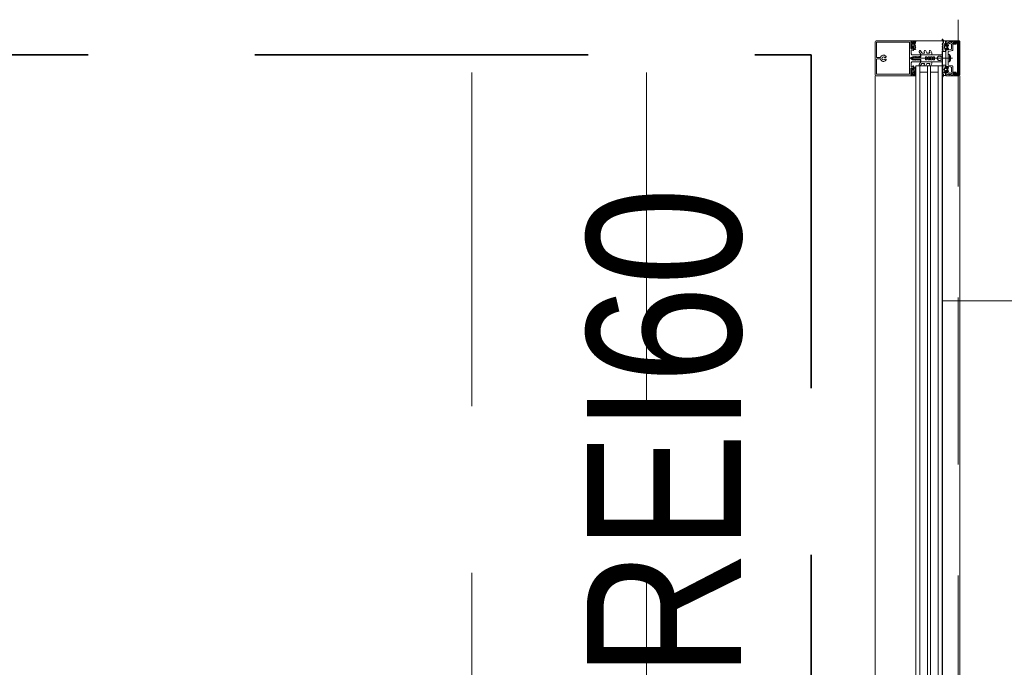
# Model space of a CAD drawing. Header units: centimetres. Extents: x -1316 to 21770, y -8842 to 3590.
# Tile 61 of 125: x -690 to -549, y 1741 to 1833. Entities that reach past the tile are written whole.
import ezdxf

# ---------------------------------------------------------------- set-up
doc = ezdxf.new("R2010")
doc.units = ezdxf.units.CM
for name, pattern in [('Dash', [60, 30, -30]), ('Hidden', [71.4375, 47.625, -23.8125]), ('Ponad', [39.688, 23.813, -15.875]), ('Ukryte', [71.438, 47.625, -23.813])]:
    doc.linetypes.add(name, pattern=pattern)
for name, color, linetype, lineweight in [('A-DETL', 90, 'Continuous', 9), ('A-DETL-GENF', 92, 'Continuous', 9), ('A-DETL-HDLN', 90, 'Ukryte', 9), ('A-FLOR-OVHD', 1, 'Ponad', 9), ('A-GLAZ-CURT', 52, 'Continuous', 9), ('A-GLAZ-CWMG', 51, 'Continuous', 9), ('A-WALL-IDEN', 211, 'Continuous', 13), ('G-ANNO-TEXT', 231, 'Continuous', 13)]:
    doc.layers.add(name, color=color, linetype=linetype, lineweight=lineweight)
doc.styles.add('Arial Narrow', font='ARIALN.TTF', dxfattribs={"height": 22})

# ---------------------------------------------------------------- blocks, each defined once
blk = doc.blocks.new('Schueco_FWS-Glazing1 - SI_38mm_TripGlz 2-2609961-5_piętro III __10_50 m_ - stan projektowany')
at = {"layer": 'A-GLAZ-CURT'}
for p, q in [((72.65, 0), (-72.65, 0)), ((-72.65, 0), (-72.65, -3.8)), ((72.65, -3.8), (72.65, 0)), ((-72.65, -3.8), (72.65, -3.8))]:
    blk.add_line(p, q, dxfattribs=at)
at = {"layer": 'A-GLAZ-CURT', "lineweight": 13}
for p, q in [((-72.65, -0.6), (72.65, -0.6)), ((-71.75, -0.6), (-71.75, -1.7)), ((71.75, -0.6), (71.75, -1.7)), ((-72.65, -1.7), (72.65, -1.7)), ((-72.65, -2.1), (72.65, -2.1)), ((-71.75, -2.1), (-71.75, -3.2)), ((71.75, -2.1), (71.75, -3.2)), ((-72.65, -3.2), (72.65, -3.2))]:
    blk.add_line(p, q, dxfattribs=at)
blk = doc.blocks.new('Rectangular Mullion - SI_CovCap-20mm_Tran-55mm-2281819-5_piętro III __10_50 m_ - stan projektowany')
at = {"layer": 'A-DETL-GENF'}
for p, q in [((-2.5, 9.45), (-2.5, 7.8)), ((-2.5, 9.39), (-2.5, 4.79)), ((2.37, 9.6), (-2.35, 9.6)), ((-2.29, 9.39), (-2.29, 4.79)), ((-0.12, 8.61), (-0.12, 8.55)), ((-0.1, 8.88), (-0.1, 9.34)), ((0.1, 9.34), (0.1, 8.88)), ((0.12, 8.55), (0.12, 8.61)), ((2.29, 9.39), (2.29, 4.79)), ((2.5, 7.8), (2.5, 9.45)), ((2.5, 9.39), (2.5, 4.79)), ((-0.12, 8.25), (-0.12, 8.13)), ((0.12, 8.13), (0.12, 8.25)), ((-2.26, 4.33), (-2.14, 4.43)), ((-2.22, 4.26), (-2.26, 4.28)), ((-2.04, 4.28), (-1.72, 4.28)), ((-2.02, 4.42), (-2.01, 4.41)), ((-1.98, 4.39), (-1.78, 4.39)), ((-1.74, 4.41), (-1.74, 4.42)), ((-1.67, 4.24), (-1.67, 4.13)), ((-1.62, 4.43), (-1.5, 4.33)), ((-1.5, 4.28), (-1.54, 4.26)), ((-0.5, 4.28), (-0.5, 3.15)), ((-0.08, 4.27), (-0.05, 4.28)), ((0, -1.48), (0, 4.68)), ((0.07, 4.27), (0.05, 4.28)), ((0.5, 3.15), (0.5, 4.28)), ((1.62, 4.43), (1.5, 4.33)), ((1.5, 4.28), (1.54, 4.26)), ((1.67, 4.24), (1.67, 4.13)), ((2.04, 4.28), (1.72, 4.28)), ((1.74, 4.41), (1.74, 4.42)), ((1.98, 4.39), (1.78, 4.39)), ((2.02, 4.42), (2.01, 4.41)), ((2.26, 4.33), (2.14, 4.43)), ((2.22, 4.26), (2.26, 4.28)), ((-2.35, 3.92), (-2.48, 3.92)), ((-2.37, 3.8), (-2.47, 3.8)), ((-2.09, 4.03), (-2.31, 3.93)), ((-1.9, 3.92), (-2.05, 3.86)), ((-1.72, 4.08), (-1.94, 4.08)), ((-1.8, 3.81), (-1.84, 3.9)), ((-1.7, 3.9), (-1.74, 3.81)), ((-1.58, 3.81), (-1.62, 3.9)), ((-1.48, 3.9), (-1.52, 3.82)), ((-1.35, 3.81), (-1.4, 3.9)), ((-0.78, 2.94), (-1.04, 3.09)), ((-0.91, 3.3), (-0.53, 3.08)), ((-0.75, 2.57), (-0.75, 2.89)), ((-0.5, 3.04), (-0.5, 1.52)), ((-0.45, 3.1), (-0.35, 3.1)), ((-0.21, 3.93), (-0.19, 3.94)), ((-0.19, 3.89), (-0.21, 3.91)), ((-0.18, 3.96), (-0.18, 4.1)), ((0.17, 3.96), (0.17, 4.1)), ((0.21, 3.93), (0.18, 3.94)), ((0.18, 3.89), (0.21, 3.91)), ((0.37, 3.1), (0.45, 3.1)), ((0.5, 3.04), (0.5, 1.52)), ((0.91, 3.3), (0.52, 3.08)), ((0.75, 2.57), (0.75, 2.89)), ((0.77, 2.94), (1.04, 3.09)), ((1.35, 3.81), (1.4, 3.9)), ((1.48, 3.9), (1.52, 3.82)), ((1.58, 3.81), (1.62, 3.9)), ((1.7, 3.9), (1.74, 3.81)), ((1.72, 4.08), (1.94, 4.08)), ((1.8, 3.81), (1.84, 3.9)), ((1.9, 3.92), (2.05, 3.86)), ((2.09, 4.03), (2.31, 3.93)), ((2.35, 3.92), (2.48, 3.92)), ((2.37, 3.8), (2.47, 3.8)), ((-0.78, 2.21), (-1.04, 2.36)), ((-0.76, 1.47), (-1.04, 1.63)), ((-0.91, 2.57), (-0.83, 2.52)), ((-0.91, 1.85), (-0.83, 1.8)), ((-0.75, 1.84), (-0.75, 2.16)), ((-0.55, 1.47), (-0.74, 1.47)), ((0.55, 1.47), (0.74, 1.47)), ((0.75, 1.84), (0.75, 2.16)), ((0.76, 1.47), (1.04, 1.63)), ((0.77, 2.21), (1.04, 2.36)), ((0.91, 2.57), (0.82, 2.52)), ((0.91, 1.85), (0.82, 1.8)), ((-0.3, 0.5), (-0.3, 0.28)), ((0.3, 0.5), (0.3, 0.28)), ((-2.6, 0), (-2.69, 0)), ((-2.34, -1.03), (-2.15, -1.46)), ((-2.18, -0.02), (-2.26, -0.17)), ((-2.06, -1.25), (-2.13, -1.09)), ((-2.07, -0.1), (-2.12, -0.02)), ((-1.88, -0.42), (-2.01, -0.42)), ((-2.01, -0.48), (-1.95, -0.48)), ((-1.96, -0.02), (-2, -0.1)), ((-1.98, -0.31), (-1.95, -0.36)), ((-1.98, -0.75), (-1.9, -0.85)), ((-1.34, -1.31), (-1.96, -1.31)), ((-1.85, -0.1), (-1.9, -0.02)), ((-1.84, -0.69), (-1.84, -0.57)), ((-1.83, -0.38), (-1.83, -0.36)), ((-1.74, -0.02), (-1.79, -0.1)), ((-1.79, -0.34), (-1.77, -0.35)), ((-1.79, -0.52), (-1.76, -0.52)), ((-1.67, -0.74), (-1.79, -0.74)), ((-1.74, -0.54), (-1.64, -0.7)), ((-1.72, -0.33), (-1.72, -0.32)), ((-1.72, -0.8), (-1.48, -0.8)), ((-1.63, -0.1), (-1.68, -0.02)), ((-1.67, -0.31), (-1.65, -0.32)), ((-1.6, -0.32), (-1.6, -0.3)), ((-1.52, -0.02), (-1.57, -0.1)), ((-1.56, -0.7), (-1.46, -0.54)), ((-1.55, -0.31), (-1.54, -0.32)), ((-1.41, -0.74), (-1.53, -0.74)), ((-1.49, -0.33), (-1.48, -0.32)), ((-1.41, -0.1), (-1.46, -0.02)), ((-1.44, -0.52), (-1.41, -0.52)), ((-1.43, -0.34), (-1.42, -0.36)), ((-1.38, -0.37), (-1.37, -0.37)), ((-1.36, -0.57), (-1.36, -0.69)), ((-1.3, -0.02), (-1.35, -0.1)), ((-1.3, -0.85), (-1.22, -0.75)), ((-1.25, -0.48), (-1.18, -0.48)), ((-1.2, -0.1), (-1.24, -0.02)), ((-1.07, -0.02), (-1.12, -0.1)), ((-1.09, -1.45), (-0.98, -0.84)), ((-0.95, -0.82), (-0.03, -0.82)), ((0.41, -1.04), (-0.41, -1.04)), ((-0.22, -1.18), (0.23, -1.18)), ((0.02, -0.82), (0.95, -0.82)), ((0.98, -0.84), (1.09, -1.45)), ((1.07, -0.02), (1.12, -0.1)), ((1.25, -0.48), (1.18, -0.48)), ((1.2, -0.1), (1.24, -0.02)), ((1.3, -0.85), (1.22, -0.75)), ((1.3, -0.02), (1.35, -0.1)), ((1.96, -1.31), (1.34, -1.31)), ((1.36, -0.57), (1.36, -0.69)), ((1.38, -0.37), (1.37, -0.37)), ((1.41, -0.1), (1.46, -0.02)), ((1.44, -0.52), (1.41, -0.52)), ((1.41, -0.74), (1.53, -0.74)), ((1.43, -0.34), (1.42, -0.36)), ((1.56, -0.7), (1.46, -0.54)), ((1.49, -0.33), (1.48, -0.32)), ((1.72, -0.8), (1.48, -0.8)), ((1.52, -0.02), (1.57, -0.1)), ((1.55, -0.31), (1.54, -0.32)), ((1.6, -0.32), (1.6, -0.3)), ((1.63, -0.1), (1.68, -0.02)), ((1.74, -0.54), (1.64, -0.7)), ((1.67, -0.31), (1.65, -0.32)), ((1.67, -0.74), (1.79, -0.74)), ((1.72, -0.33), (1.72, -0.32)), ((1.74, -0.02), (1.79, -0.1)), ((1.79, -0.52), (1.76, -0.52)), ((1.79, -0.34), (1.77, -0.35)), ((1.83, -0.38), (1.83, -0.36)), ((1.84, -0.69), (1.84, -0.57)), ((1.85, -0.1), (1.9, -0.02)), ((1.88, -0.42), (2.01, -0.42)), ((1.98, -0.75), (1.9, -0.85)), ((1.98, -0.31), (1.95, -0.36)), ((2.01, -0.48), (1.95, -0.48)), ((1.96, -0.02), (2, -0.1)), ((2.13, -1.09), (2.06, -1.25)), ((2.07, -0.1), (2.12, -0.02)), ((2.15, -1.46), (2.34, -1.03)), ((2.18, -0.02), (2.26, -0.17)), ((2.6, 0), (2.69, 0)), ((2.35, -2.5), (-2.35, -2.5)), ((-2.32, -1.59), (-2.04, -1.59)), ((2.13, -2.19), (-2.14, -2.19)), ((-2.13, -2.34), (2.12, -2.34)), ((-2.1, -1.49), (-1.14, -1.49)), ((1.14, -1.49), (2.1, -1.49)), ((2.04, -1.59), (2.32, -1.59))]:
    blk.add_line(p, q, dxfattribs=at)
at = {"layer": 'A-DETL-GENF', "flags": 128}
for points in [[(-0.15, 9.39), (-2.29, 9.39), (-2.29, 7.8)], [(2.29, 7.8), (2.29, 9.39), (0.15, 9.39)], [(-2.5, 4.9), (-2.5, 4.1), (-2.31, 4.1), (-2.23, 4.18), (-2.23, 4.24), (-2.35, 4.24), (-2.35, 4.47), (-1.91, 4.47)], [(-2.29, 4.9), (-2.29, 4.7), (2.29, 4.7), (2.29, 4.9)], [(-1.86, 4.47), (-1.41, 4.47), (-1.41, 4.24), (-1.53, 4.24), (-1.53, 4.18), (-1.45, 4.1), (-1.09, 4.1), (-1.09, 4.22), (-1.21, 4.22), (-1.21, 4.43), (-0.65, 4.43)], [(-0.26, 0.58), (0, 0.8), (0, 1.1), (-0.2, 1.1), (-0.2, 1.3), (-0.1, 1.3), (-0.1, 1.46), (-0.2, 1.46), (-0.2, 1.66), (0, 1.66), (0, 1.83), (-0.2, 1.83), (-0.2, 2.03), (-0.1, 2.03), (-0.1, 2.2), (-0.2, 2.2), (-0.2, 2.4), (0, 2.4), (0, 4.3), (0, 2.4), (0.2, 2.4), (0.2, 2.2), (0.1, 2.2), (0.1, 2.03), (0.2, 2.03), (0.2, 1.83), (0, 1.83), (0, 1.66), (0.2, 1.66), (0.2, 1.46), (0.1, 1.46), (0.1, 1.3), (0.2, 1.3), (0.2, 1.1), (0, 1.1), (0, 0.8), (0.26, 0.58)], [(-0.25, 3.2), (-0.25, 3.29), (-0.2, 3.32), (-0.2, 3.44), (-0.25, 3.47), (-0.2, 3.5), (-0.2, 3.62), (-0.25, 3.65), (-0.2, 3.68), (-0.2, 3.8), (-0.25, 3.83), (-0.2, 3.86), (-0.2, 3.98), (-0.25, 4.01), (-0.2, 4.04), (-0.2, 4.16), (-0.25, 4.19), (-0.2, 4.22), (-0.2, 4.25), (-0.09, 4.45)], [(0.09, 4.45), (0.2, 4.25), (0.2, 4.13), (0.25, 4.1), (0.2, 4.07), (0.2, 3.95), (0.25, 3.92), (0.2, 3.89), (0.2, 3.77), (0.25, 3.74), (0.2, 3.71), (0.2, 3.59), (0.25, 3.56), (0.2, 3.53), (0.2, 3.41), (0.25, 3.38), (0.2, 3.35), (0.2, 3.23), (0.25, 3.2)], [(0.65, 4.43), (1.21, 4.43), (1.21, 4.22), (1.09, 4.22), (1.09, 4.1), (1.45, 4.1), (1.53, 4.18), (1.53, 4.24), (1.41, 4.24), (1.41, 4.47), (1.85, 4.47)], [(1.9, 4.47), (2.35, 4.47), (2.35, 4.24), (2.23, 4.24), (2.23, 4.18), (2.31, 4.1), (2.5, 4.1), (2.5, 4.9)], [(-2.5, 3.94), (-2.5, 4.08), (-2.3, 4.08), (-2.25, 4.07)], [(-1.51, 4.07), (-1.46, 4.08), (-1.26, 4.08), (-1.26, 3.89), (-1.3, 3.81)], [(-0.2, 0.11), (-0.2, 0), (-0.5, 0), (-0.5, 3.07), (-0.18, 3.07), (-0.18, 3.88)], [(0.2, 0.11), (0.2, 0), (0.5, 0), (0.5, 3.07), (0.17, 3.07), (0.17, 3.88)], [(1.51, 4.07), (1.46, 4.08), (1.26, 4.08), (1.26, 3.89), (1.3, 3.81)], [(2.5, 3.94), (2.5, 4.08), (2.3, 4.08), (2.25, 4.07)], [(-2.5, -2.35), (-2.5, -0.5), (-2.39, -0.5), (-2.27, -0.86)], [(-2.48, -0.21), (-2.48, -0.48), (-2.07, -0.48)], [(-2.34, -1), (-2.34, -1.11), (-2.37, -1.22), (-2.37, -1.54)], [(-2.06, -0.93), (-2.14, -0.64), (-1.95, -0.64), (-1.95, -0.58), (-2.03, -0.5), (-2.35, -0.5), (-2.25, -0.87)], [(-1.92, -0.67), (-1.92, -0.68), (-1.97, -0.71)], [(-1.2, -0.42), (-1.32, -0.42), (-1.32, -0.39), (-1.19, -0.41)], [(-1.23, -0.71), (-1.28, -0.68), (-1.28, -0.67)], [(1.24, -1.23), (1.14, -0.64), (1.25, -0.64), (1.25, -0.58), (1.17, -0.5), (-1.17, -0.5), (-1.25, -0.58), (-1.25, -0.64), (-1.14, -0.64), (-1.24, -1.23)], [(-1.12, -0.48), (-0.98, -0.48), (-0.98, -0.09), (-1.02, -0.02)], [(0.52, -0.97), (0.54, -0.82), (-0.54, -0.82), (-0.52, -0.97)], [(1.12, -0.48), (0.98, -0.48), (0.98, -0.09), (1.02, -0.02)], [(1.2, -0.42), (1.32, -0.42), (1.32, -0.39), (1.19, -0.41)], [(1.23, -0.71), (1.28, -0.68), (1.28, -0.67)], [(1.92, -0.67), (1.92, -0.68), (1.97, -0.71)], [(2.25, -0.87), (2.35, -0.5), (2.03, -0.5), (1.95, -0.58), (1.95, -0.64), (2.14, -0.64), (2.06, -0.93)], [(2.48, -0.21), (2.48, -0.48), (2.07, -0.48)], [(2.27, -0.86), (2.39, -0.5), (2.5, -0.5), (2.5, -2.35)], [(2.37, -1.54), (2.37, -1.22), (2.34, -1.11), (2.34, -1)], [(-1.99, -1.64), (-1.99, -1.99), (-2.12, -1.99), (-2.12, -1.72), (-2.37, -1.72), (-2.37, -2.35), (2.37, -2.35), (2.37, -1.72), (2.12, -1.72), (2.12, -1.99), (1.99, -1.99), (1.99, -1.64)], [(-2.18, -2.14), (-2.18, -1.78), (-2.32, -1.78), (-2.32, -2.14)], [(2.33, -2.14), (2.33, -1.78), (2.19, -1.78), (2.19, -2.14)]]:
    blk.add_lwpolyline(points, dxfattribs=at)
for points in [[(0.97, 0), (-0.97, 0), (-0.97, -0.04), (0.97, -0.04)], [(0.97, -0.04), (-0.97, -0.04), (-0.97, -0.49), (0.97, -0.49)]]:
    blk.add_lwpolyline(points, close=True, dxfattribs=at)
at = {"layer": 'A-DETL-GENF'}
for centre, radius, start, end in [((-2.35, 9.45), 0.15, 90.0003, 179.9997), ((0, 8.4), 0.45, 107.4982, 231.0552), ((0, 8.4), 0.21, 143.7768, 216.2232), ((-0.15, 8.55), 0.03, 229.6807, 0), ((-0.15, 9.34), 0.05, 0.0077, 89.9923), ((-0.15, 8.88), 0.05, 287.4982, 0), ((0, 8.4), 0.24, 60, 120), ((0.15, 9.34), 0.05, 89.9791, 180.0209), ((0.15, 8.88), 0.05, 180, 252.583), ((0.15, 8.55), 0.03, 180, 310.3193), ((0, 8.4), 0.45, 308.9448, 72.583), ((0, 8.4), 0.21, 323.7768, 36.2232), ((2.35, 9.45), 0.15, 0.1055, 83.878), ((-0.22, 8.13), 0.1, 231.0552, 0), ((-0.15, 8.25), 0.03, 0, 130.3193), ((0.15, 8.25), 0.03, 49.6807, 180), ((0.22, 8.13), 0.1, 180, 308.9448), ((-2.24, 4.3), 0.03, 128.5798, 239.9915), ((-2.23, 4.24), 0.02, 346.6587, 60.0171), ((-1.94, 4.17), 0.277, 166.6587, 194.3746), ((-2.08, 4.37), 0.08, 38.8475, 129.685), ((-2.04, 4.23), 0.0496, 92.7559, 159.6878), ((-1.94, 4.23), 0.148, 172.4164, 270.2404), ((-1.98, 4.44), 0.05, 218.8475, 270), ((-1.88, 4.46), 0.0255, 12.35, 167.65), ((-1.78, 4.44), 0.05, 270, 321.1528), ((-1.67, 4.37), 0.08, 50.315, 141.1528), ((-1.72, 4.23), 0.0499, 9.2263, 86.9893), ((-1.53, 4.24), 0.02, 119.9847, 193.341), ((-1.82, 4.17), 0.277, 345.6254, 13.341), ((-1.52, 4.3), 0.03, 300.0085, 51.4202), ((-0.65, 4.28), 0.15, 359.9706, 90.0294), ((0.02, 4.1), 0.2, 120, 180), ((0, 4.4), 0.1, 28.7984, 151.2016), ((0, 4.2), 0.1, 90, 120), ((0, 4.2), 0.1, 60, 90), ((-0.03, 4.1), 0.2, 360, 60), ((0.65, 4.28), 0.15, 89.9706, 180.0294), ((1.52, 4.3), 0.03, 128.5798, 239.9915), ((1.53, 4.24), 0.02, 346.659, 60.0153), ((1.82, 4.17), 0.277, 166.659, 194.3746), ((1.67, 4.37), 0.08, 38.8472, 129.685), ((1.72, 4.23), 0.0499, 93.0107, 170.7737), ((1.78, 4.44), 0.05, 218.8472, 270), ((1.88, 4.46), 0.0255, 12.35, 167.65), ((1.94, 4.23), 0.148, 269.7596, 7.5836), ((1.98, 4.44), 0.05, 270, 321.1525), ((2.08, 4.37), 0.08, 50.315, 141.1525), ((2.04, 4.23), 0.0496, 20.3122, 87.2441), ((2.23, 4.24), 0.02, 119.9829, 193.3413), ((1.94, 4.17), 0.277, 345.6254, 13.3413), ((2.24, 4.3), 0.03, 300.0085, 51.4202), ((-2.48, 3.94), 0.02, 180.0007, 269.9993), ((-2.43, 3.83), 0.059, 88.5974, 194.6036), ((-2.47, 3.82), 0.02, 194.6036, 270), ((-2.43, 4.82), 0.933, 269.587, 293.0035), ((-2.4, 4.8), 0.997, 271.4989, 290.69), ((-2.35, 4.02), 0.1, 270.0001, 294), ((-2.24, 4.1), 0.03, 255.4027, 14.3746), ((-2.07, 3.99), 0.0337, 293.0035, 114), ((-1.89, 3.87), 0.05, 30.069, 110.536), ((-1.77, 3.83), 0.03, 210.0871, 329.9129), ((-1.72, 4.13), 0.0502, 273.3323, 359.7322), ((-1.66, 3.88), 0.0402, 27.7922, 152.3701), ((-1.55, 3.83), 0.0299, 210.122, 335.064), ((-1.52, 4.1), 0.03, 165.6254, 284.5942), ((-1.44, 3.88), 0.0414, 28.176, 151.824), ((-1.33, 3.83), 0.0301, 210.1258, 329.8742), ((-0.98, 3.2), 0.125, 60, 240), ((-0.8, 2.89), 0.05, 360, 60), ((-0.55, 3.04), 0.05, 360, 60), ((-0.45, 3.15), 0.05, 179.9899, 270.0101), ((-0.35, 3.2), 0.0999, 269.9704, 0.0296), ((-0.21, 3.92), 0.01, 120.0303, 239.9802), ((-0.2, 3.96), 0.02, 300.0303, 360), ((-0.2, 3.88), 0.02, 360, 59.9802), ((0.19, 3.96), 0.02, 180, 239.9697), ((0.19, 3.88), 0.02, 120.0198, 180), ((0.2, 3.92), 0.01, 300.0198, 59.9697), ((0.37, 3.23), 0.126, 191.5693, 265.5931), ((0.45, 3.15), 0.05, 270.9313, 359.9852), ((0.55, 3.04), 0.05, 120, 180), ((0.8, 2.89), 0.05, 120, 180), ((0.97, 3.2), 0.125, 300, 120), ((1.33, 3.83), 0.0301, 210.1258, 329.8742), ((1.44, 3.88), 0.0414, 28.176, 151.824), ((1.52, 4.1), 0.03, 255.4058, 14.3746), ((1.55, 3.83), 0.0299, 204.936, 329.878), ((1.66, 3.88), 0.0402, 27.6299, 152.2078), ((1.72, 4.13), 0.0502, 180.2678, 266.6677), ((1.77, 3.83), 0.03, 210.0871, 329.9129), ((1.89, 3.87), 0.05, 69.464, 149.931), ((2.07, 3.99), 0.0337, 66, 246.9965), ((2.4, 4.8), 0.997, 249.31, 268.5011), ((2.43, 4.82), 0.933, 246.9965, 270.413), ((2.24, 4.1), 0.03, 165.6254, 284.5973), ((2.35, 4.02), 0.1, 246, 269.9999), ((2.43, 3.83), 0.059, 345.3964, 91.4026), ((2.47, 3.82), 0.02, 270, 345.3964), ((2.48, 3.94), 0.02, 270.0007, 359.9993), ((-0.98, 2.47), 0.125, 60, 240), ((-0.98, 1.74), 0.125, 60, 240), ((-0.8, 2.57), 0.05, 240, 360), ((-0.8, 1.84), 0.05, 240, 360), ((-0.8, 2.16), 0.05, 360, 60), ((-0.74, 1.52), 0.05, 240, 270), ((-0.55, 1.52), 0.05, 270, 360), ((0.55, 1.52), 0.05, 180, 270), ((0.74, 1.52), 0.05, 270, 300), ((0.8, 2.57), 0.05, 180, 300), ((0.8, 2.16), 0.05, 120, 180), ((0.8, 1.84), 0.05, 180, 300), ((0.97, 2.47), 0.125, 300, 120), ((0.97, 1.74), 0.125, 300, 120), ((-0.2, 0.5), 0.1, 130, 180), ((-0.2, 0.28), 0.1, 180, 240), ((-0.3, 0.11), 0.1, 360, 60), ((0.3, 0.11), 0.1, 120, 180), ((0.2, 0.28), 0.1, 300, 360), ((0.2, 0.5), 0.1, 0, 50), ((-2.69, -0.03), 0.03, 89.9022, 261.6433), ((-2.73, -0.34), 0.286, 27.5921, 81.6433), ((-2.6, -0.2), 0.2, 80.4545, 89.9022), ((-2.61, -0.29), 0.291, 25.3637, 80.4545), ((-2.31, -0.14), 0.05, 205.3637, 330.1649), ((-2.29, -1.01), 0.06, 98.4417, 205), ((-2.27, -1), 0.07, 120.0064, 180), ((-2.34, -0.88), 0.07, 300.0064, 18), ((-2.31, -0.89), 0.06, 278.4417, 15), ((-2.15, -0.03), 0.03, 30.7154, 150.1649), ((-2.08, -1.06), 0.06, 108.8192, 205), ((-2.12, -0.95), 0.06, 288.8192, 15), ((-2.04, -0.08), 0.0417, 215.132, 324.868), ((-2.01, -0.35), 0.065, 90, 270), ((-2.04, -0.48), 0.03, 0, 180), ((-1.96, -1.21), 0.1, 205, 270), ((-2.01, -0.33), 0.04, 29.9937, 90), ((-1.95, -0.73), 0.03, 120.0049, 219.9897), ((-1.93, -0.03), 0.03, 30.5887, 149.5346), ((-1.86, -0.31), 0.1, 210.0023, 269.1728), ((-1.95, -0.51), 0.03, 0.0185, 89.0948), ((-1.62, -0.59), 0.314, 165.4979, 194.5021), ((-1.84, -0.8), 0.08, 219.9967, 337.3844), ((-1.88, -0.37), 0.05, 270, 305.0779), ((-1.86, -0.37), 0.0339, 269.1783, 356.9975), ((-1.82, -0.08), 0.0415, 215.012, 324.988), ((-1.6, -0.77), 0.44, 54.1588, 125.0779), ((-1.79, -0.57), 0.05, 89.9897, 180.0103), ((-1.79, -0.69), 0.05, 179.9899, 270.0101), ((-1.8, -0.36), 0.0272, 60.011, 176.9853), ((-1.75, -0.32), 0.0316, 240.007, 341.9967), ((-1.76, -0.55), 0.03, 29.9936, 90.0121), ((-1.72, -0.85), 0.05, 90.0003, 157.3776), ((-1.71, -0.03), 0.03, 30.1448, 149.5346), ((-1.69, -0.33), 0.03, 45.0005, 162.0009), ((-1.67, -0.71), 0.03, 269.9936, 30.0024), ((-1.63, -0.3), 0.0316, 224.991, 327.0104), ((-1.6, -0.08), 0.043, 217.8436, 323.8234), ((-1.57, -0.32), 0.03, 30.0003, 146.9985), ((-1.53, -0.71), 0.03, 150.0027, 270.0013), ((-1.51, -0.31), 0.0316, 210.0026, 311.9974), ((-1.49, -0.03), 0.03, 30.3449, 149.5346), ((-1.46, -0.34), 0.03, 14.9955, 132.0028), ((-1.48, -0.85), 0.05, 22.6209, 90.0012), ((-1.44, -0.55), 0.03, 89.9893, 150.005), ((-1.36, -0.8), 0.08, 202.6228, 319.9969), ((-1.39, -0.35), 0.03, 195.0015, 296.9968), ((-1.38, -0.08), 0.0419, 215.4665, 324.6999), ((-1.41, -0.57), 0.05, 0.009, 89.991), ((-1.41, -0.69), 0.05, 270.0092, 359.9908), ((-1.35, -0.39), 0.03, 0.0112, 116.991), ((-1.32, -0.39), 0.03, 234.1588, 270), ((-1.34, -1.21), 0.1, 270, 350), ((-1.27, -0.03), 0.03, 30.3446, 149.7685), ((-1.25, -0.51), 0.03, 90, 193.1975), ((-1.58, -0.59), 0.314, 345.517, 13.1975), ((-1.24, -0.73), 0.03, 319.9887, 60.0017), ((-1.16, -0.08), 0.0416, 206.9541, 331.568), ((-1.2, -0.45), 0.033, 305.0901, 90), ((-1.19, -0.46), 0.05, 7.1737, 90.0088), ((-1.12, -0.45), 0.03, 187.1885, 269.997), ((-1.05, -0.03), 0.03, 29.7965, 150.132), ((-0.95, -0.85), 0.03, 90, 170), ((-0.31, -0.92), 0.22, 193.9707, 242.728), ((0, -0.29), 0.921, 243.7078, 255.8284), ((0, -0.82), 0.0256, 12.6804, 167.3196), ((0, -0.29), 0.92, 284.1683, 296.293), ((0.31, -0.92), 0.22, 297.2746, 346.0268), ((0.95, -0.85), 0.03, 10, 90), ((1.05, -0.03), 0.03, 29.868, 150.2035), ((1.16, -0.08), 0.0416, 208.432, 333.0459), ((1.12, -0.45), 0.03, 270.003, 352.8115), ((1.19, -0.46), 0.05, 89.9912, 172.8263), ((1.2, -0.45), 0.033, 90, 234.9099), ((1.24, -0.73), 0.03, 119.9983, 220.0113), ((1.27, -0.03), 0.03, 30.2315, 149.6554), ((1.34, -1.21), 0.1, 190, 270), ((1.25, -0.51), 0.03, 346.8025, 90), ((1.58, -0.59), 0.314, 166.8025, 194.483), ((1.36, -0.8), 0.08, 220.0031, 337.3772), ((1.35, -0.39), 0.03, 63.009, 179.9888), ((1.32, -0.39), 0.03, 270, 305.8412), ((1.6, -0.77), 0.44, 54.9221, 125.8412), ((1.38, -0.08), 0.0419, 215.3001, 324.5335), ((1.41, -0.57), 0.05, 90.009, 179.991), ((1.41, -0.69), 0.05, 180.0092, 269.9908), ((1.39, -0.35), 0.03, 243.0032, 344.9985), ((1.46, -0.34), 0.03, 47.9972, 165.0045), ((1.44, -0.55), 0.03, 29.995, 90.0107), ((1.48, -0.85), 0.05, 89.9988, 157.3791), ((1.49, -0.03), 0.03, 30.4654, 149.6551), ((1.51, -0.31), 0.0316, 228.0026, 329.9974), ((1.53, -0.71), 0.03, 269.9987, 29.9973), ((1.57, -0.32), 0.03, 33.0015, 149.9997), ((1.6, -0.08), 0.043, 216.1766, 322.1564), ((1.63, -0.3), 0.0316, 212.9896, 315.009), ((1.67, -0.71), 0.03, 149.9976, 270.0064), ((1.69, -0.33), 0.03, 17.9991, 134.9995), ((1.71, -0.03), 0.03, 30.4654, 149.8552), ((1.75, -0.32), 0.0316, 198.0033, 299.993), ((1.72, -0.85), 0.05, 22.6224, 89.9997), ((1.76, -0.55), 0.03, 89.9879, 150.0064), ((1.84, -0.8), 0.08, 202.6156, 320.0033), ((1.82, -0.08), 0.0415, 215.012, 324.988), ((1.8, -0.36), 0.0272, 3.0147, 119.989), ((1.79, -0.57), 0.05, 359.9897, 90.0103), ((1.79, -0.69), 0.05, 269.9899, 0.0101), ((1.86, -0.37), 0.0339, 183.0025, 270.8217), ((1.88, -0.37), 0.05, 234.9221, 270), ((1.86, -0.31), 0.1, 270.8272, 329.9977), ((1.93, -0.03), 0.03, 30.4654, 149.4113), ((1.95, -0.51), 0.03, 90.9052, 179.9815), ((1.62, -0.59), 0.314, 345.4979, 14.5021), ((1.96, -1.21), 0.1, 270, 335), ((1.95, -0.73), 0.03, 320.0103, 59.9951), ((2.01, -0.33), 0.04, 90, 150.0063), ((2.04, -0.08), 0.0417, 215.132, 324.868), ((2.01, -0.35), 0.065, 270, 90), ((2.04, -0.48), 0.03, 0, 180), ((2.12, -0.95), 0.06, 165, 251.1808), ((2.08, -1.06), 0.06, 335, 71.1808), ((2.15, -0.03), 0.03, 29.8351, 149.2846), ((2.31, -0.89), 0.06, 165, 261.5583), ((2.31, -0.14), 0.05, 209.8351, 334.6363), ((2.34, -0.88), 0.07, 162, 239.9983), ((2.27, -1), 0.07, 0, 59.9983), ((2.29, -1.01), 0.06, 335, 81.5583), ((2.61, -0.29), 0.291, 99.5455, 154.6363), ((2.73, -0.34), 0.286, 98.3567, 152.4079), ((2.6, -0.2), 0.2, 90.0978, 99.5455), ((2.69, -0.03), 0.03, 278.3567, 90.0978), ((-2.35, -2.35), 0.15, 179.9938, 270.0062), ((-2.32, -1.54), 0.0512, 180.5709, 268.6482), ((-2.13, -2.14), 0.2, 179.9718, 270.0352), ((-2.14, -2.14), 0.0499, 179.8796, 270.0225), ((-2.1, -1.44), 0.05, 205, 270), ((-2.04, -1.64), 0.05, 0, 90.0001), ((-1.14, -1.44), 0.05, 270, 350), ((1.14, -1.44), 0.05, 190, 270), ((2.04, -1.64), 0.05, 89.9981, 180.0017), ((2.1, -1.44), 0.05, 270, 335), ((2.12, -2.14), 0.2, 270.0295, 359.9723), ((2.13, -2.14), 0.0501, 270.0875, 359.9336), ((2.32, -1.54), 0.0498, 269.8262, 0.1735), ((2.35, -2.35), 0.15, 270.0494, 359.9506)]:
    blk.add_arc(centre, radius, start, end, dxfattribs=at)
blk = doc.blocks.new('Rectangular Mullion - Schueco_FWS-50-SI_Tran_CovCap-20mm_Tran-55mm-2293445-5_piętro III __10_50 m_ - stan projektowany')
at = {"layer": 'A-GLAZ-CWMG'}
for p, q in [((-561.67, 1830.32), (-557.87, 1830.32)), ((-567.47, 1825.32), (-567.47, 1682.83)), ((-557.86, 1682.83), (-557.86, 1825.32)), ((-555.37, 1682.83), (-555.37, 1825.32))]:
    blk.add_line(p, q, dxfattribs=at)

msp = doc.modelspace()

# ---------------------------------------------------------------- linework, layer by layer
at = {"layer": 'A-DETL', "linetype": 'Hidden', "lineweight": 35}
for p, q in [((-1227.62, 1828.33), (-576.62, 1828.33)), ((-576.62, 1828.33), (-576.62, 1388.83))]:
    msp.add_line(p, q, dxfattribs=at)
at = {"layer": 'A-DETL', "linetype": 'Dash', "lineweight": 25}
msp.add_open_spline([(-552.77, 2638.57), (-478.91, 2638.57), (-476.08, 2638.57), (-439.12, 2638.57), (-439.12, 2601.62), (-439.12, 2598.79), (-439.12, 2573.54), (-439.12, 1655.82), (-439.12, 1618.87), (-439.12, 1616.04), (-439.12, 1512.36), (-439.12, 1509.53), (-439.12, 1472.57), (-476.08, 1472.57), (-478.91, 1472.57), (-555.62, 1472.57)], degree=3, knots=[0, 0, 0, 0, 1.242892, 2.082132, 2.921372, 3.63261, 13.975949, 24.692511, 35.163852, 36.732804, 37.928533, 39.497485, 40.336725, 41.175965, 42.450024, 42.450024, 42.450024, 42.450024], dxfattribs=at)
at = {"layer": 'A-DETL-HDLN'}
for p, q in [((-625.12, 420.83), (-625.12, 2793.33)), ((-600.12, 420.83), (-600.12, 2793.33))]:
    msp.add_line(p, q, dxfattribs=at)
at = {"layer": 'A-FLOR-OVHD'}
msp.add_line((-555.62, 1833.33), (-555.62, 1383.33), dxfattribs=at)
at = {"layer": 'A-WALL-IDEN'}
msp.add_line((-557.87, 1793.2), (-534.63, 1793.2), dxfattribs=at)

# ---------------------------------------------------------------- block references
at = {"layer": 'A-GLAZ-CURT', "rotation": 270.0000000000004}
msp.add_blockref('Schueco_FWS-Glazing1 - SI_38mm_TripGlz 2-2609961-5_piętro III __10_50 m_ - stan projektowany', (-557.87, 1754.07), dxfattribs=at)
at = {"layer": 'A-GLAZ-CWMG', "extrusion": (0, 0, -1), "rotation": 269.9999999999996}
msp.add_blockref('Rectangular Mullion - SI_CovCap-20mm_Tran-55mm-2281819-5_piętro III __10_50 m_ - stan projektowany', (557.87, 1827.82), dxfattribs=at)
at = {"layer": 'A-GLAZ-CWMG'}
msp.add_blockref('Rectangular Mullion - Schueco_FWS-50-SI_Tran_CovCap-20mm_Tran-55mm-2293445-5_piętro III __10_50 m_ - stan projektowany', (0, 0), dxfattribs=at)

# ---------------------------------------------------------------- texts
at = {"layer": 'G-ANNO-TEXT', "color": 1, "insert": (-608.66, 1739.36), "char_height": 22, "width": 70.195, "attachment_point": 1, "rotation": 90, "line_spacing_factor": 0.949189, "style": 'Arial Narrow'}
msp.add_mtext('\\pxt5.77273,11.54545,17.31818,23.09091,28.86364,34.63636,40.40909,46.18182,51.95455,57.72727,63.5,69.27273,75.04545,80.81818,86.59091,92.36364,98.13636,103.90909,109.68182,115.45455,121.22727,127,132.77273,138.54545,144.31818,150.09091,155.86364,161.63636,167.40909,173.18182,178.95455,184.72727;{REI60}', dxfattribs=at)

doc.saveas('drawing.dxf')
